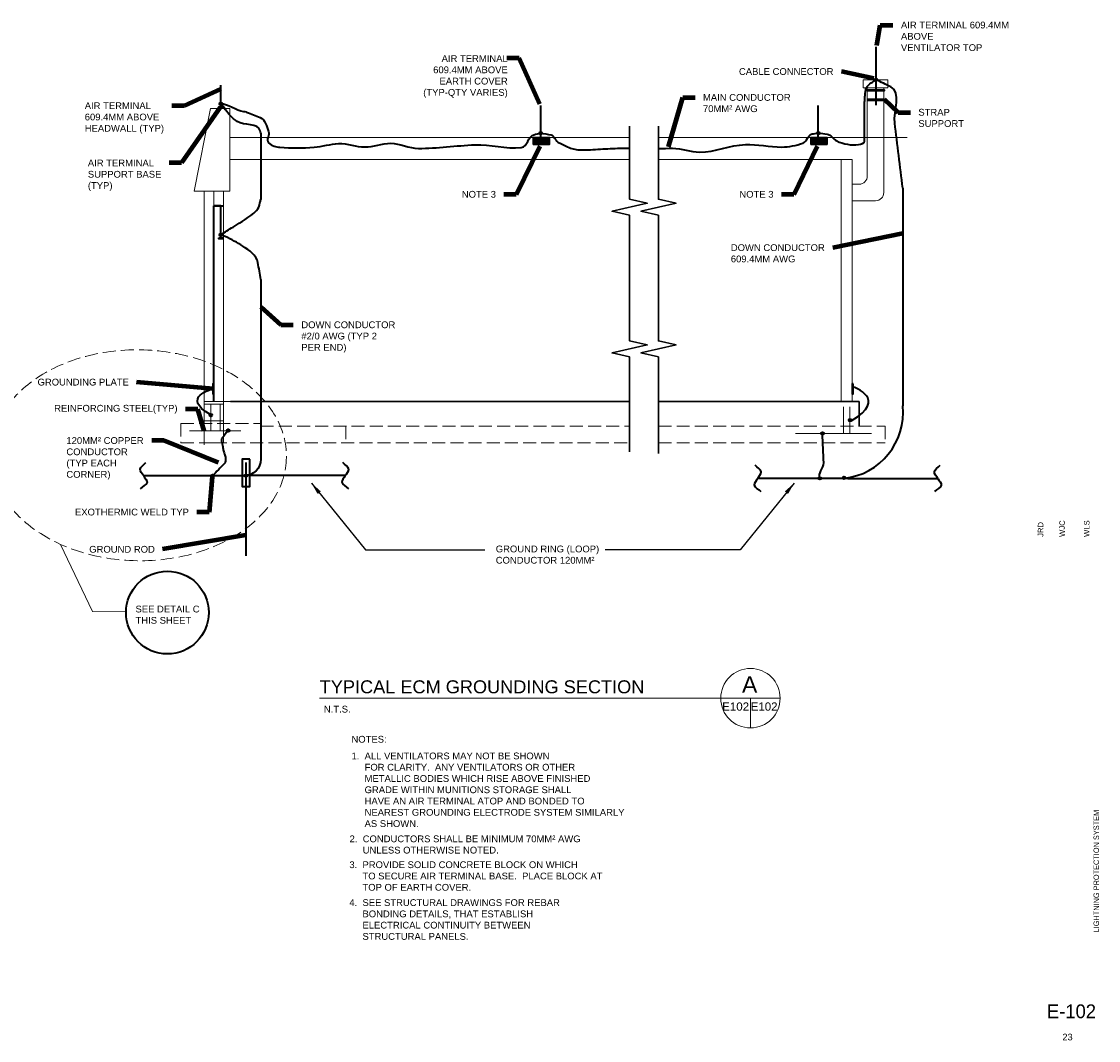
# Model space of a CAD drawing. Header units: inches. Extents: x 3071 to 4270, y -1110 to -364.
# Tile 12 of 12: x 3487 to 4270, y -1110 to -369. Entities that reach past the tile are written whole.
import ezdxf
from ezdxf.enums import TextEntityAlignment as Align

# ---------------------------------------------------------------- set-up
doc = ezdxf.new("R2010")
doc.units = ezdxf.units.IN
doc.header["$LTSCALE"] = 0.4
doc.header["$MEASUREMENT"] = 0
doc.linetypes.add('DGN Style 3', pattern=[33.072203, 23.623002, -9.449201])
for name, color, linetype, lineweight in [('E-ANNO-TEXT', 7, 'Continuous', 0), ('E-DETL-GRPH', 6, 'Continuous', 30), ('E-LTNG-COND', 212, 'Continuous', 40), ('E-LTNG-TERM', 212, 'Continuous', 40), ('G-ANN-TTLB', 7, 'Continuous', 0), ('G-ANNO-DIM', 1, 'Continuous', 0), ('G-ANNO-TTLB', 4, 'Continuous', 40), ('Level 1', 7, 'Continuous', 0), ('Level 23', 7, 'Continuous', 0), ('Level 3', 7, 'Continuous', 0), ('S-FNDN-FTNG', 48, 'Continuous', 13), ('S-FNDN-PEDS', 48, 'Continuous', 30), ('S-WALL-LOAD', 3, 'Continuous', 13), ('Struct Stick Sym', 7, 'Continuous', 0), ('Structural Stiff', 7, 'Continuous', 0)]:
    doc.layers.add(name, color=color, linetype=linetype, lineweight=lineweight)
doc.styles.add("3 4 1'-0", font='arial.ttf', dxfattribs={"height": 2})
doc.styles.add("3 4 1'-0_0", font='arial.ttf')
doc.styles.add("_1 4 1'-0", font='arial.ttf', dxfattribs={"height": 6})
doc.styles.add('Notes', font='arial.ttf', dxfattribs={"height": 0.098425})
doc.styles.add('Style-WORKING', font='WORKING.shx')
doc.styles.add('TITLE 6.35', font='swissk.ttf', dxfattribs={"height": 250})
doc.styles.add('Title Block - General', font='arial.ttf', dxfattribs={"height": 0.12})
doc.styles.add('Title Block - Small', font='arial.ttf', dxfattribs={"height": 0.1})
doc.styles.add('TITLE20', font='simplex.shx', dxfattribs={"height": 5000})
doc.dimstyles.new("1 4 1'-0", dxfattribs={"dimtxt": 6, "dimasz": 9, "dimexe": 3, "dimexo": 3, "dimgap": 3, "dimtad": 1, "dimdec": 0, "dimzin": 11, "dimdsep": 46, "dimlunit": 3, "dimtxsty": "_1 4 1'-0", "dimcen": 0.09, "dimclrd": 256, "dimadec": 4, "dimazin": 3, "dimtfac": 1, "dimtdec": 0, "dimtofl": 0, "dimtmove": 0, "dimatfit": 3, "dimfxl": 1, "dimfrac": 2, "dimtolj": 1, "dimtzin": 11, "dimlwd": -1, "dimarcsym": 0})
doc.dimstyles.new("3 4 1'-0", dxfattribs={"dimtxt": 2, "dimasz": 3, "dimexe": 1, "dimexo": 1, "dimgap": 1, "dimtad": 1, "dimdec": 0, "dimzin": 11, "dimdsep": 46, "dimlunit": 3, "dimtxsty": "3 4 1'-0", "dimcen": 0.09, "dimadec": 4, "dimazin": 3, "dimtfac": 1, "dimtdec": 0, "dimtofl": 0, "dimtmove": 0, "dimatfit": 3, "dimfxl": 1, "dimfrac": 2, "dimtolj": 1, "dimtzin": 11, "dimarcsym": 0})

# ---------------------------------------------------------------- blocks, each defined once
blk = doc.blocks.new('REBAR')
at = {"layer": 'E-LTNG-COND'}
for radius in [0.00598, 0.00498, 0.00415, 0.00346, 0.00288, 0.0024, 0.002, 0.00167]:
    blk.add_circle((0.0013, 0.0016), radius, dxfattribs=at)
blk = doc.blocks.new('FACE_43')
at = {"layer": 'Level 23', "color": 2, "linetype": 'Continuous', "lineweight": 0, "extrusion": (0, -1, 0), "elevation": -318.132, "flags": 128}
blk.add_lwpolyline([(670.053, 176), (670.053, 0), (670.053, -1.5), (682.053, -1.5), (682.053, 176), (670.053, 176)], close=True, dxfattribs=at)
blk = doc.blocks.new('FACE_44')
at = {"layer": 'Structural Stiff', "color": 4, "linetype": 'Continuous', "lineweight": 0}
blk.add_3dface([(628.053, 323.132, 236), (628.053, 337.132, 236), (628.053, 337.132, 176), (628.053, 311.132, 176)], dxfattribs=at)
blk = doc.blocks.new('FACE_45')
at = {"layer": 'Structural Stiff', "color": 4, "linetype": 'Continuous', "lineweight": 0, "extrusion": (3.75753e-18, -0.980581, 0.196116), "elevation": -270.57, "flags": 128}
blk.add_lwpolyline([(628.05, 294.79), (628.05, 233.6), (1036.05, 233.6), (1036.05, 294.79), (628.05, 294.79), (628.05, 294.79)], close=True, dxfattribs=at)
blk = doc.blocks.new('FACE_46')
at = {"layer": 'Structural Stiff', "color": 4, "linetype": 'Continuous', "lineweight": 0, "extrusion": (0, 0, -1), "elevation": -176, "flags": 128}
blk.add_lwpolyline([(-628.053, 311.132), (-628.053, 337.132), (-1036.053, 337.132), (-1036.053, 311.132), (-628.053, 311.132), (-628.053, 311.132)], close=True, dxfattribs=at)
blk = doc.blocks.new('FACE_47')
at = {"layer": 'Structural Stiff', "color": 4, "linetype": 'Continuous', "lineweight": 0}
blk.add_3dface([(1036.053, 323.132, 236), (1036.053, 311.132, 176), (1036.053, 337.132, 176), (1036.053, 337.132, 236)], dxfattribs=at)
blk = doc.blocks.new('FACE_48')
at = {"layer": 'Struct Stick Sym', "color": 4, "linetype": 'Continuous', "lineweight": 0}
blk.add_3dface([(1447.053, 318.132, 28), (1447.053, 318.132, 16), (1447.053, 332.132, 16), (1447.053, 332.132, 28)], dxfattribs=at)
blk = doc.blocks.new('FACE_49')
at = {"layer": 'Level 23', "color": 2, "linetype": 'Continuous', "lineweight": 0}
blk.add_3dface([(1447.053, 318.132), (982.053, 318.132), (982.053, 332.132), (1447.053, 332.132)], dxfattribs=at)
blk = doc.blocks.new('FACE_50')
at = {"layer": 'Level 23', "color": 2, "linetype": 'Continuous', "lineweight": 0}
blk.add_3dface([(1447.053, 318.132, 16), (1447.053, 318.132), (1447.053, 332.132), (1447.053, 332.132, 16)], dxfattribs=at)

msp = doc.modelspace()

# ---------------------------------------------------------------- hatches: boundary and pattern name
at = {"layer": 'E-LTNG-COND'}
h = msp.add_hatch(dxfattribs=at)
h.set_pattern_fill('HATCH', color=256, style=0, pattern_type=2)
h.set_pattern_definition([(45, (3861.9738, -458.9424), (-0.70711, 0.70711), [])])
h.paths.add_polyline_path([(3859.12, -453.75), (3870.95, -453.75), (3870.95, -458.84), (3859.12, -458.84)])
h = msp.add_hatch(dxfattribs=at)
h.set_pattern_fill('HATCH', color=256, style=0, pattern_type=2)
h.set_pattern_definition([(45, (4063.8802, -458.9424), (-0.70711, 0.70711), [])])
h.paths.add_polyline_path([(4061.03, -453.75), (4072.86, -453.75), (4072.86, -458.84), (4061.03, -458.84)])

# ---------------------------------------------------------------- linework, layer by layer
at = {"color": 7, "linetype": 'Continuous', "lineweight": 0}
msp.add_line((3626.83, -675.75, -430.52), (3626.83, -675.75, 848.68), dxfattribs=at)
at = {"layer": 'E-ANNO-TEXT', "color": 1}
msp.add_line((4117.11, -414.37, -0.26), (4117.11, -411.76, -0.26), dxfattribs=at)
at = {"layer": 'E-ANNO-TEXT', "lineweight": 13}
for p, q in [((4038.7, -861.56, -0.33), (3703.63, -861.56, -0.33)), ((4017.09, -883.18, -0.33), (4017.09, -861.56, -0.33))]:
    msp.add_line(p, q, dxfattribs=at)
msp.add_arc((4017.09, -861.56, -0.33), 21.61, 0, 359.99999, dxfattribs=at)
at = {"layer": 'E-DETL-GRPH', "elevation": -0.26, "flags": 128}
for points in [[(3929.23, -531.91), (3929.23, -577.21), (3929.23, -510.29), (3916.43, -507.38), (3942.02, -501.57), (3929.23, -498.66), (3929.23, -445.52)], [(3950.2, -531.91), (3950.2, -577.21), (3950.2, -510.29), (3937.4, -507.38), (3963, -501.57), (3950.2, -498.66), (3950.2, -445.52)], [(3929.23, -682.45), (3929.23, -633.42), (3929.23, -613.32), (3916.43, -610.41), (3942.02, -604.59), (3929.23, -601.68), (3929.23, -531.91)], [(3950.2, -683.52), (3950.2, -633.42), (3950.2, -613.32), (3937.4, -610.41), (3963, -604.59), (3950.2, -601.68), (3950.2, -531.91)]]:
    msp.add_lwpolyline(points, dxfattribs=at)
at = {"layer": 'E-LTNG-COND'}
for p, q in [((3660.96, -450.7, -0.26), (3660.96, -498.94, -0.26)), ((4127.82, -490.57, -0.26), (4127.82, -648.87, -0.26)), ((3660.96, -557.09, -0.26), (3660.96, -687.7, -0.26)), ((3650.15, -690.03, -0.26), (3650.15, -758.12, -0.26)), ((3575.61, -699.7, -0.26), (3648.96, -699.7, -0.26)), ((3722.41, -699.7, -0.26), (3649.05, -699.7, -0.26)), ((4087.88, -701.66, -0.26), (4022.4, -701.66, -0.26)), ((4087.88, -701.66, -0.26), (4153.36, -701.66, -0.26))]:
    msp.add_line(p, q, dxfattribs=at)
at = {"layer": 'E-LTNG-COND', "linetype": 'Continuous', "lineweight": 40}
msp.add_line((3631.83, -503.39, -0.26), (3626.83, -503.39, -0.26), dxfattribs=at)
at = {"layer": 'E-LTNG-COND', "linetype": 'Continuous', "lineweight": 0}
for p, q in [((3515.33, -749.65, -0.26), (3538.59, -798.57, -0.26)), ((3538.59, -798.57, -0.26), (3562.9, -798.72, -0.26))]:
    msp.add_line(p, q, dxfattribs=at)
at = {"layer": 'E-LTNG-COND', "linetype": 'Continuous', "lineweight": 40, "extrusion": (-0.006634, 0, 0.999978)}
msp.add_circle((3592.9, -799.26, -23.9), 30.08, dxfattribs=at)
at = {"layer": 'E-LTNG-COND', "extrusion": (0.005132, 0.004483, 0.999977)}
msp.add_arc((4080, -653.97, 18.01), 48.03, 275.99134, 5.99134, dxfattribs=at)
at = {"layer": 'E-LTNG-COND', "extrusion": (0, 0, -1)}
msp.add_arc((-3648.96, -687.7, 0.26), 12, 180, 270, dxfattribs=at)
at = {"layer": 'E-LTNG-COND', "linetype": 'DGN Style 3', "lineweight": 0}
msp.add_ellipse((3572.03, -684.87, -0.26), major_axis=(107.53, -1.52), ratio=0.713203, dxfattribs=at)
at = {"layer": 'E-LTNG-COND'}
for points, knots in [([(4066.42, -450.56, -0.26), (4068.58, -450.79, -0.26), (4070.75, -451.03, -0.26), (4072.91, -451.26, -0.26), (4075.74, -451.57, -0.26), (4077.21, -455.11, -0.26), (4079.83, -456.27, -0.26), (4084.76, -458.48, -0.26), (4090.54, -459.67, -0.26), (4095.74, -458.96, -0.26), (4097.38, -458.73, -0.26), (4100.15, -458.14, -0.26), (4100.15, -456.45, -0.26), (4100.15, -453.41, -0.26), (4100.15, -450.37, -0.26), (4100.15, -447.33, -0.26), (4100.15, -441.31, -0.26), (4100.15, -435.29, -0.26), (4100.15, -429.28, -0.26), (4100.15, -425.89, -0.26), (4100.55, -422.53, -0.26), (4100.92, -419.15, -0.26), (4100.97, -418.67, -0.26), (4101.08, -418.2, -0.26), (4101.34, -417.76, -0.26), (4102.24, -416.2, -0.26), (4103.46, -415.01, -0.26), (4104.89, -414.08, -0.26), (4106.08, -413.3, -0.26), (4107.26, -412.53, -0.26), (4108.45, -411.76, -0.26)], [0, 0, 0, 0, 0.077385, 0.077385, 0.077385, 0.17851, 0.17851, 0.17851, 0.369664, 0.369664, 0.369664, 0.42974, 0.42974, 0.42974, 0.537805, 0.537805, 0.537805, 0.751596, 0.751596, 0.751596, 0.871835, 0.871835, 0.871835, 0.889104, 0.889104, 0.889104, 0.949661, 0.949661, 0.949661, 1, 1, 1, 1]), ([(4127.82, -490.57, -0.26), (4125.91, -474.79, -0.26), (4124, -459.02, -0.26), (4122.09, -443.25, -0.26), (4121.04, -434.5, -0.26), (4127.19, -420.81, -0.26), (4119.26, -416.98, -0.26), (4115.66, -415.24, -0.26), (4112.05, -413.5, -0.26), (4108.45, -411.76, -0.26)], [0, 0, 0, 0, 0.553667, 0.553667, 0.553667, 0.86053, 0.86053, 0.86053, 1, 1, 1, 1]), ([(3660.96, -450.7, -0.26), (3660.82, -450.09, -0.26), (3660.67, -449.47, -0.26), (3660.53, -448.86, -0.26), (3659.14, -442.99, -0.26), (3648.62, -445.51, -0.26), (3643.76, -442.03, -0.26), (3642.04, -440.8, -0.26), (3640.25, -439.4, -0.26), (3638.78, -438.01, -0.26), (3636.23, -435.6, -0.26), (3634.3, -431.4, -0.26), (3631.83, -429.34, -0.26)], [0, 0, 0, 0, 0.050424, 0.050424, 0.050424, 0.533263, 0.533263, 0.533263, 0.703853, 0.703853, 0.703853, 1, 1, 1, 1]), ([(3650.64, -435.4, -0.26), (3649.99, -435.15, -0.26), (3649.25, -435.24, -0.26), (3648.58, -435.12, -0.26), (3642.85, -434.1, -0.26), (3637.3, -429.66, -0.26), (3631.83, -429.34, -0.26)], [0, 0, 0, 0, 0.104618, 0.104618, 0.104618, 1, 1, 1, 1]), ([(3650.64, -435.4, -0.26), (3653.92, -436.69, -0.26), (3657.21, -437.98, -0.26), (3660.5, -439.28, -0.26), (3664.15, -440.71, -0.26), (3665.23, -445.71, -0.26), (3666.65, -449.3, -0.26), (3667.67, -451.85, -0.26), (3664.37, -455.37, -0.26), (3666.65, -457.65, -0.26), (3669.08, -460.06, -0.26), (3671.95, -460.67, -0.26), (3674.9, -460.88, -0.26), (3683.16, -461.46, -0.26), (3691.54, -461.59, -0.26), (3699.72, -460.88, -0.26), (3705.67, -460.37, -0.26), (3711.6, -458.47, -0.26), (3717.56, -458.17, -0.26), (3723.92, -457.84, -0.26), (3730.29, -460.65, -0.26), (3736.65, -460.67, -0.26), (3742.88, -460.69, -0.26), (3749.1, -457.78, -0.26), (3755.32, -457.96, -0.26), (3762.11, -458.15, -0.26), (3768.72, -461.69, -0.26), (3775.56, -461.72, -0.26), (3789.25, -461.77, -0.26), (3802.96, -459.57, -0.26), (3816.66, -459.11, -0.26), (3827.92, -458.73, -0.26), (3839.18, -462.23, -0.26), (3850.44, -461.12, -0.26), (3854.8, -460.68, -0.26), (3855.39, -452.78, -0.26), (3859.64, -451.75, -0.26), (3861.27, -451.35, -0.26), (3862.9, -450.96, -0.26), (3864.53, -450.56, -0.26)], [0, 0, 0, 0, 0.045238, 0.045238, 0.045238, 0.09542, 0.09542, 0.09542, 0.131053, 0.131053, 0.131053, 0.168837, 0.168837, 0.168837, 0.274794, 0.274794, 0.274794, 0.351798, 0.351798, 0.351798, 0.433967, 0.433967, 0.433967, 0.514495, 0.514495, 0.514495, 0.602339, 0.602339, 0.602339, 0.778099, 0.778099, 0.778099, 0.922486, 0.922486, 0.922486, 0.978536, 0.978536, 0.978536, 1, 1, 1, 1]), ([(3864.53, -450.56, -0.26), (3867.03, -451, -0.26), (3869.53, -451.44, -0.26), (3872.03, -451.88, -0.26), (3872.58, -451.98, -0.26), (3873.13, -452.27, -0.26), (3873.52, -452.71, -0.26), (3873.94, -453.18, -0.26), (3874.28, -453.68, -0.26), (3874.63, -454.19, -0.26), (3875.01, -454.73, -0.26), (3875.32, -455.29, -0.26), (3875.71, -455.82, -0.26), (3876.09, -456.32, -0.26), (3876.55, -456.77, -0.26), (3877.09, -457.07, -0.26), (3877.75, -457.44, -0.26), (3878.41, -457.79, -0.26), (3879.08, -458.14, -0.26), (3879.74, -458.49, -0.26), (3880.41, -458.84, -0.26), (3881.08, -459.18, -0.26), (3882.4, -459.86, -0.26), (3883.76, -460.46, -0.26), (3885.14, -461.04, -0.26), (3886.49, -461.62, -0.26), (3887.87, -462.05, -0.26), (3889.31, -462.37, -0.26), (3890.73, -462.68, -0.26), (3892.17, -462.87, -0.26), (3893.61, -462.86, -0.26), (3895.99, -462.83, -0.26), (3898.39, -462.78, -0.26), (3900.77, -462.65, -0.26), (3903.16, -462.51, -0.26), (3905.55, -462.37, -0.26), (3907.94, -462.23, -0.26), (3910.33, -462.09, -0.26), (3912.72, -461.95, -0.26), (3915.11, -461.82, -0.26), (3917.49, -461.68, -0.26), (3919.89, -461.62, -0.26), (3922.28, -461.6, -0.26), (3924.59, -461.59, -0.26), (3926.91, -461.59, -0.26), (3929.23, -461.58, -0.26)], [0, 0, 0, 0, 0.111459, 0.111459, 0.111459, 0.136352, 0.136352, 0.136352, 0.163588, 0.163588, 0.163588, 0.192217, 0.192217, 0.192217, 0.219452, 0.219452, 0.219452, 0.252429, 0.252429, 0.252429, 0.285449, 0.285449, 0.285449, 0.350881, 0.350881, 0.350881, 0.414879, 0.414879, 0.414879, 0.47817, 0.47817, 0.47817, 0.583107, 0.583107, 0.583107, 0.688177, 0.688177, 0.688177, 0.793276, 0.793276, 0.793276, 0.898303, 0.898303, 0.898303, 1, 1, 1, 1]), ([(3950.2, -461.71, -0.26), (3953.62, -461.72, -0.26), (3957.04, -461.6, -0.26), (3960.45, -461.58, -0.26), (3967.09, -461.55, -0.26), (3973.61, -464.22, -0.26), (3980.17, -464.36, -0.26), (3991.27, -464.58, -0.26), (4002.29, -459.28, -0.26), (4013.39, -458.88, -0.26), (4022.14, -458.56, -0.26), (4031.05, -460.76, -0.26), (4039.87, -460.7, -0.26), (4045.1, -460.67, -0.26), (4050.26, -459.65, -0.26), (4055.36, -457.86, -0.26), (4058.39, -456.79, -0.26), (4058.82, -451.58, -0.26), (4061.91, -451.16, -0.26), (4063.41, -450.96, -0.26), (4064.92, -450.76, -0.26), (4066.42, -450.56, -0.26)], [0, 0, 0, 0, 0.085419, 0.085419, 0.085419, 0.251288, 0.251288, 0.251288, 0.531825, 0.531825, 0.531825, 0.752875, 0.752875, 0.752875, 0.884089, 0.884089, 0.884089, 0.962156, 0.962156, 0.962156, 1, 1, 1, 1]), ([(3631.83, -524.51, -0.26), (3634.8, -522.63, -0.26), (3637.76, -520.75, -0.26), (3640.73, -518.87, -0.26), (3646.58, -515.16, -0.26), (3652.51, -511.91, -0.26), (3657.77, -506.96, -0.26), (3659.32, -505.51, -0.26), (3659.73, -503.35, -0.26), (3660.28, -501.39, -0.26), (3660.51, -500.57, -0.26), (3660.74, -499.76, -0.26), (3660.96, -498.94, -0.26)], [0, 0, 0, 0, 0.263467, 0.263467, 0.263467, 0.783625, 0.783625, 0.783625, 0.936515, 0.936515, 0.936515, 1, 1, 1, 1]), ([(3660.96, -557.09, -0.26), (3660.26, -552.98, -0.26), (3659.56, -548.86, -0.26), (3658.85, -544.74, -0.26), (3657.95, -539.44, -0.26), (3652.52, -535.84, -0.26), (3647.88, -532.88, -0.26), (3643.7, -530.21, -0.26), (3639.57, -527.75, -0.26), (3635.09, -525.88, -0.26), (3634, -525.42, -0.26), (3632.92, -524.97, -0.26), (3631.83, -524.51, -0.26)], [0, 0, 0, 0, 0.267693, 0.267693, 0.267693, 0.612957, 0.612957, 0.612957, 0.924598, 0.924598, 0.924598, 1, 1, 1, 1]), ([(3637.15, -667, -0.04), (3635.72, -668.74, 0.04), (3634.29, -670.49, 0.15), (3632.86, -672.24, 0.19), (3632.77, -672.35, 0.2), (3632.69, -672.47, 0.19), (3632.61, -672.59, 0.19), (3632.54, -672.71, 0.19), (3632.49, -672.83, 0.19), (3632.44, -672.97, 0.19), (3632.35, -673.23, 0.19), (3632.28, -673.51, 0.19), (3632.28, -673.78, 0.19), (3632.27, -674.37, 0.19), (3632.33, -674.98, 0.19), (3632.48, -675.57, 0.19), (3632.64, -676.2, 0.19), (3632.83, -676.83, 0.19), (3632.99, -677.46, 0.19), (3633.07, -677.77, 0.19), (3633.15, -678.08, 0.19), (3633.22, -678.39, 0.19), (3633.26, -678.55, 0.19), (3633.29, -678.7, 0.19), (3633.31, -678.85, 0.19), (3633.32, -679, 0.19), (3633.34, -679.15, 0.19), (3633.36, -679.3, 0.19), (3633.37, -679.42, 0.19), (3633.38, -679.54, 0.19), (3633.39, -679.67, 0.19), (3633.41, -679.79, 0.19), (3633.43, -679.92, 0.19), (3633.45, -680.04, 0.19), (3633.49, -680.3, 0.19), (3633.54, -680.55, 0.19), (3633.6, -680.81, 0.2), (3633.72, -681.34, 0.2), (3633.87, -681.86, 0.2), (3634.02, -682.38, 0.2), (3634.31, -683.45, 0.21), (3634.67, -684.49, 0.22), (3634.97, -685.56, 0.22), (3635.25, -686.53, 0.23), (3635.37, -687.55, 0.23), (3635.36, -688.54, 0.22), (3635.36, -688.98, 0.22), (3635.26, -689.42, 0.22), (3635.08, -689.86, 0.21), (3634.99, -690.07, 0.21), (3634.89, -690.27, 0.21), (3634.77, -690.45, 0.2), (3634.7, -690.55, 0.2), (3634.64, -690.65, 0.2), (3634.56, -690.74, 0.2), (3634.49, -690.83, 0.2), (3634.41, -690.92, 0.2), (3634.32, -691.01, 0.19), (3632.92, -692.46, 0.15), (3631.51, -693.9, 0.08), (3630.11, -695.35, -0.01), (3628.7, -696.8, -0.09), (3627.3, -698.25, -0.18), (3625.89, -699.7, -0.26)], [0, 0, 0, 0, 0.176415, 0.176415, 0.176415, 0.187588, 0.187588, 0.187588, 0.198362, 0.198362, 0.198362, 0.219885, 0.219885, 0.219885, 0.266773, 0.266773, 0.266773, 0.317771, 0.317771, 0.317771, 0.342851, 0.342851, 0.342851, 0.354945, 0.354945, 0.354945, 0.366656, 0.366656, 0.366656, 0.37631, 0.37631, 0.37631, 0.386165, 0.386165, 0.386165, 0.406443, 0.406443, 0.406443, 0.448814, 0.448814, 0.448814, 0.535318, 0.535318, 0.535318, 0.613475, 0.613475, 0.613475, 0.648528, 0.648528, 0.648528, 0.666074, 0.666074, 0.666074, 0.675124, 0.675124, 0.675124, 0.684481, 0.684481, 0.684481, 0.842213, 0.842213, 0.842213, 1, 1, 1, 1]), ([(4067.74, -701.66, -0.26), (4065.7, -698.11, -0.26), (4070.59, -694.25, -0.28), (4070.42, -690.39, -0.26), (4070.1, -683.24, -0.23), (4069.78, -676.1, -0.11), (4069.46, -668.95, -0.04)], [0, 0, 0, 0, 0.350449, 0.350449, 0.350449, 1, 1, 1, 1]), ([(3575.61, -699.7, -0.26), (3574.78, -698.15, -0.26), (3572.95, -696.5, -0.26), (3573.11, -695.06, -0.26), (3573.31, -693.28, -0.26), (3575.97, -691.77, -0.26), (3577.41, -690.13, -0.26)], [0, 0, 0, 0, 0.446288, 0.446288, 0.446288, 1, 1, 1, 1]), ([(3722.41, -699.7, -0.26), (3723.24, -698.15, -0.26), (3725.07, -696.5, -0.26), (3724.91, -695.06, -0.26), (3724.71, -693.28, -0.26), (3722.04, -691.77, -0.26), (3720.61, -690.13, -0.26)], [0, 0, 0, 0, 0.446288, 0.446288, 0.446288, 1, 1, 1, 1]), ([(4022.4, -701.66, -0.26), (4023.23, -700.11, -0.26), (4025.06, -698.45, -0.26), (4024.9, -697.01, -0.26), (4024.7, -695.23, -0.26), (4022.03, -693.72, -0.26), (4020.6, -692.08, -0.26)], [0, 0, 0, 0, 0.446288, 0.446288, 0.446288, 1, 1, 1, 1]), ([(4153.36, -701.66, -0.26), (4152.52, -700.11, -0.26), (4150.7, -698.45, -0.26), (4150.86, -697.01, -0.26), (4151.06, -695.23, -0.26), (4153.72, -693.72, -0.26), (4155.16, -692.08, -0.26)], [0, 0, 0, 0, 0.446288, 0.446288, 0.446288, 1, 1, 1, 1]), ([(3575.61, -699.7, -0.26), (3576.46, -701.32, -0.26), (3578.4, -703.11, -0.26), (3578.17, -704.54, -0.26), (3577.87, -706.32, -0.26), (3574.88, -707.66, -0.26), (3573.24, -709.22, -0.26)], [0, 0, 0, 0, 0.446153, 0.446153, 0.446153, 1, 1, 1, 1]), ([(3722.41, -699.7, -0.26), (3721.55, -701.32, -0.26), (3719.61, -703.11, -0.26), (3719.85, -704.54, -0.26), (3720.14, -706.32, -0.26), (3723.14, -707.66, -0.26), (3724.78, -709.22, -0.26)], [0, 0, 0, 0, 0.446153, 0.446153, 0.446153, 1, 1, 1, 1]), ([(4022.4, -701.66, -0.26), (4021.54, -703.27, -0.26), (4019.6, -705.06, -0.26), (4019.84, -706.5, -0.26), (4020.13, -708.28, -0.26), (4023.13, -709.62, -0.26), (4024.77, -711.17, -0.26)], [0, 0, 0, 0, 0.446153, 0.446153, 0.446153, 1, 1, 1, 1]), ([(4153.36, -701.66, -0.26), (4154.21, -703.27, -0.26), (4156.15, -705.06, -0.26), (4155.91, -706.5, -0.26), (4155.62, -708.28, -0.26), (4152.63, -709.62, -0.26), (4150.98, -711.17, -0.26)], [0, 0, 0, 0, 0.446153, 0.446153, 0.446153, 1, 1, 1, 1])]:
    msp.add_open_spline(points, degree=3, knots=knots, dxfattribs=at)
at = {"layer": 'E-LTNG-COND', "linetype": 'Continuous'}
msp.add_open_spline([(3624.55, -655.44, -0.04), (3601.78, -642.83, -0.04), (3626.08, -636.46, -54.26), (3626.08, -636.46, -54.26)], degree=3, dxfattribs=at)
at = {"layer": 'E-LTNG-COND', "linetype": 'Continuous', "lineweight": 40}
msp.add_open_spline([(4090.35, -659.76, 0.19), (4117.82, -643.85, 0.19), (4091.86, -635.28, -54.26), (4091.86, -635.28, -54.26)], degree=3, dxfattribs=at)
at = {"layer": 'E-LTNG-COND'}
for points in [[(4102.45, -419.07, -0.26), (4114.45, -419.07, -0.26), (4114.45, -419.94, -0.26), (4102.45, -419.94, -0.26)], [(4102.45, -425.93, -0.26), (4114.45, -425.93, -0.26), (4114.45, -426.8, -0.26), (4102.45, -426.8, -0.26)], [(3652.87, -687.69, -0.33), (3647.43, -687.69, -0.33), (3647.43, -707.68, -0.33), (3652.87, -707.68, -0.33)]]:
    msp.add_3dface(points, dxfattribs=at)
at = {"layer": 'E-LTNG-COND', "lineweight": 30}
for points in [[(3859.12, -453.75, -0.26), (3870.95, -453.75, -0.26), (3870.95, -458.84, -0.26), (3859.12, -458.84, -0.26)], [(4061.03, -453.75, -0.26), (4072.86, -453.75, -0.26), (4072.86, -458.84, -0.26), (4061.03, -458.84, -0.26)]]:
    msp.add_3dface(points, dxfattribs=at)
at = {"layer": 'E-LTNG-COND', "linetype": 'Continuous'}
for points in [[(3626.83, -632.8, -54.26), (3626.08, -632.8, -54.26), (3626.08, -640.12, -54.26), (3626.83, -640.12, -54.26)], [(4091.86, -632.8, -54.26), (4091.11, -632.8, -54.26), (4091.11, -640.12, -54.26), (4091.86, -640.12, -54.26)]]:
    msp.add_3dface(points, dxfattribs=at)
at = {"layer": 'E-LTNG-TERM'}
for p, q in [((4108.45, -430.27, -0.26), (4108.45, -387.75, -0.26)), ((3631.83, -431.46, -0.26), (3631.83, -415.75, -0.26)), ((3864.53, -453.75, -0.26), (3864.53, -430.47, -0.26)), ((4066.43, -453.75, -0.26), (4066.43, -430.47, -0.26)), ((3631.83, -526.66, -0.26), (3631.83, -503.39, -0.26))]:
    msp.add_line(p, q, dxfattribs=at)
at = {"layer": 'E-LTNG-TERM', "elevation": -0.26, "flags": 128}
msp.add_lwpolyline([(3630.33, -432.7), (3630.33, -431.46), (3633.33, -431.46), (3633.33, -432.7)], dxfattribs=at)
at = {"layer": 'E-LTNG-TERM'}
msp.add_3dface([(3630.33, -526.66, -0.26), (3633.33, -526.66, -0.26), (3633.33, -527.39, -0.26), (3630.33, -527.39, -0.26)], dxfattribs=at)
at = {"layer": 'Level 23', "color": 2, "linetype": 'Continuous', "lineweight": 0, "extrusion": (-1, 0, 0), "elevation": -3619.83, "flags": 128}
msp.add_lwpolyline([(675.75, -430.52), (675.75, -366.26), (499.75, -366.26), (499.75, -408.26), (492.64, -408.26)], dxfattribs=at)
at = {"layer": 'Level 23', "color": 2, "linetype": 'Continuous', "lineweight": 0, "extrusion": (0, 1, 0), "elevation": -492.7, "flags": 128}
msp.add_lwpolyline([(-3633.83, -0.26), (-3633.83, -42.26), (-3633.83, -54.26), (-3619.83, -54.26), (-3619.83, -0.26), (-3633.83, -0.26)], dxfattribs=at)
at = {"layer": 'Level 23', "color": 2, "linetype": 'Continuous', "lineweight": 0, "extrusion": (1, 0, 0), "elevation": 3633.83, "flags": 128}
msp.add_lwpolyline([(-647.75, -366.26), (-675.75, -366.26), (-675.75, -430.52)], dxfattribs=at)
at = {"layer": 'Level 23', "color": 2, "linetype": 'Continuous', "lineweight": 0, "extrusion": (0, -1, 0), "elevation": 675.75, "flags": 128}
msp.add_lwpolyline([(3633.83, -430.52), (3633.83, -366.26), (3619.83, -366.26), (3619.83, -430.52)], dxfattribs=at)
at = {"layer": 'S-FNDN-FTNG', "linetype": 'DGN Style 3'}
for p, q in [((3602.83, -661.76, -0.26), (3602.83, -675.76, -0.26)), ((3602.83, -661.76, -0.26), (3660.83, -661.76, -0.26)), ((3660.83, -663.76, -0.26), (3929.23, -663.76, -0.26)), ((3722.83, -663.76, -0.26), (3722.83, -675.76, -0.26)), ((3950.2, -663.76, -0.26), (4115.11, -663.76, -0.26)), ((4115.11, -663.76, -0.26), (4115.11, -675.76, -0.26)), ((3602.83, -675.76, -0.26), (3626.83, -675.76, -0.26)), ((3626.83, -675.76, -0.26), (3929.23, -675.76, -0.26)), ((3950.2, -675.76, -0.26), (4115.11, -675.76, -0.26))]:
    msp.add_line(p, q, dxfattribs=at)
at = {"layer": 'S-FNDN-FTNG'}
msp.add_line((3660.83, -661.76, -0.26), (3660.83, -675.76, -0.26), dxfattribs=at)
at = {"layer": 'S-FNDN-PEDS'}
for p, q in [((3638.83, -645.76, -0.26), (3929.23, -645.76, -0.26)), ((3950.2, -645.76, -0.26), (4096.11, -645.76, -0.26)), ((4096.11, -645.76, -0.26), (4096.11, -663.76, -0.26))]:
    msp.add_line(p, q, dxfattribs=at)
at = {"layer": 'S-WALL-LOAD', "color": 1}
msp.add_line((4112.11, -411.76, -0.26), (4117.11, -411.76, -0.26), dxfattribs=at)
at = {"layer": 'S-WALL-LOAD'}
for p, q in [((4102.11, -417.76, -0.26), (4102.11, -481.76, -0.26)), ((4114.11, -417.76, -0.26), (4114.11, -493.76, -0.26)), ((3638.83, -453.75, -0.26), (3929.23, -453.75, -0.26)), ((3950.2, -453.75, -0.26), (4131.11, -453.75, -0.26)), ((3881.83, -469.75, -0.26), (3929.23, -469.75, -0.26)), ((4083.11, -469.76, -0.26), (4083.11, -645.76, -0.26)), ((4096.11, -487.76, -0.26), (4091.11, -487.76, -0.26)), ((4108.11, -499.76, -0.26), (4091.11, -499.76, -0.26)), ((3624.55, -667, -0.04), (3624.55, -647.75, -0.04)), ((3631.47, -667, -0.04), (3631.47, -647.75, -0.04)), ((4084.88, -668.95, -0.04), (4084.88, -649.71, -0.04)), ((4089.49, -668.95, -0.04), (4089.49, -649.71, -0.04)), ((3609.06, -667, -0.04), (3646.35, -667, -0.04)), ((4049.91, -668.95, -0.04), (4105.18, -668.95, -0.04))]:
    msp.add_line(p, q, dxfattribs=at)
at = {"layer": 'S-WALL-LOAD', "elevation": -0.26, "flags": 128}
for points in [[(3638.83, -469.76), (3929.23, -469.76)], [(3950.2, -469.76), (4091.11, -469.76), (4091.11, -645.76)]]:
    msp.add_lwpolyline(points, dxfattribs=at)
at = {"layer": 'S-WALL-LOAD', "extrusion": (0, 0, -1)}
for centre in [(-4096.11, -481.76, 0.26), (-4108.11, -493.76, 0.26)]:
    msp.add_arc(centre, 6, 180, 270, dxfattribs=at)
at = {"layer": 'S-WALL-LOAD'}
msp.add_3dface([(4117.11, -411.76, -0.26), (4099.11, -411.76, -0.26), (4099.11, -417.76, -0.26), (4117.11, -417.76, -0.26)], dxfattribs=at)
at = {"layer": 'Structural Stiff', "linetype": 'Continuous', "lineweight": 13}
for p, q in [((3626.83, -503.39, 410.74), (3626.83, -492.7, 410.74)), ((3633.83, -647.75, 410.74), (3633.83, -492.7, 410.74)), ((3638.83, -645.76, -0.26), (3619.83, -645.76, -0.26))]:
    msp.add_line(p, q, dxfattribs=at)
at = {"layer": 'Structural Stiff', "linetype": 'Continuous', "lineweight": 40}
for p, q in [((3626.83, -645.76, 410.74), (3626.83, -503.39, 410.74)), ((3626.83, -503.39, 48.69), (3633.83, -503.39, 97.64))]:
    msp.add_line(p, q, dxfattribs=at)

# ---------------------------------------------------------------- block references
at = {"layer": 'E-LTNG-COND', "xscale": 160, "yscale": 160, "zscale": 16, "rotation": 90}
for p in [(4108.71, -411.95, 0.19), (3632.1, -429.51, -0.26), (3864.77, -450.76, -0.26), (4066.68, -450.76, -0.26), (3632.1, -524.72, -0.26), (3624.82, -655.82, 0.19), (4089.76, -659.53, 0.19), (3637.43, -667.16, 0.19), (4069.74, -669.17, -0.04), (3626.15, -699.91, -0.26), (3650.37, -699.91, 0.19), (4067.83, -701.86, 0.19), (4085.36, -701.53, 0.19)]:
    msp.add_blockref('REBAR', p, dxfattribs=at)
at = {"layer": 'Level 23', "color": 2, "linetype": 'Continuous', "lineweight": 0, "extrusion": (0, 1, 0), "rotation": 90}
for name in ['FACE_50', 'FACE_43', 'FACE_49']:
    msp.add_blockref(name, (-3301.7, -1036.32, -675.75), dxfattribs=at)
at = {"layer": 'Struct Stick Sym', "color": 4, "linetype": 'Continuous', "lineweight": 0, "extrusion": (0, 1, 0), "rotation": 90}
msp.add_blockref('FACE_48', (-3301.7, -1036.32, -675.75), dxfattribs=at)
at = {"layer": 'Structural Stiff', "color": 4, "linetype": 'Continuous', "lineweight": 0, "extrusion": (0, 1, 0), "rotation": 90}
for name in ['FACE_44', 'FACE_47', 'FACE_46', 'FACE_45']:
    msp.add_blockref(name, (-3301.29, -1036.32, -668.7), dxfattribs=at)

# ---------------------------------------------------------------- texts
at = {"layer": 'E-ANNO-TEXT', "char_height": 4.9212, "style": 'Notes'}
for s, insert, attachment_point in [('AIR TERMINAL\\P609.4MM ABOVE\\PEARTH COVER\\P(TYP-QTY VARIES)', (3840.57, -393.9, -0.26), 3), ('CABLE CONNECTOR', (4077.49, -405.83, -0.26), 6), ('MAIN CONDUCTOR\\P70MM² AWG', (3982.55, -422.17, -0.26), 1), ('DOWN CONDUCTOR\\P609.4MM AWG', (4002.82, -531.41, -0.26), 1), ('DOWN CONDUCTOR\\P#2/0 AWG (TYP 2\\PPER END)', (3690.42, -587.52, -0.26), 1), ('EXOTHERMIC WELD TYP', (3608.65, -726.21, -0.26), 6)]:
    msp.add_mtext(s, dxfattribs=dict(at, insert=insert, attachment_point=attachment_point))
at = {"layer": 'E-ANNO-TEXT', "color": 7, "style": 'Notes'}
for s, insert, char_height, attachment_point in [('AIR TERMINAL\\P609.4MM ABOVE \\PHEADWALL (TYP)', (3532.88, -428.22, -0.26), 4.9212, 1), ('STRAP \\PSUPPORT', (4139.2, -432.94, -0.26), 4.921, 1), ('AIR TERMINAL \\PSUPPORT BASE\\P(TYP)', (3535.14, -469.84, -0.46), 4.9212, 1), ('NOTE 3', (3831.97, -495.11, -0.26), 4.921, 6), ('NOTE 3', (4033.88, -495.11, -0.26), 4.921, 6), ('REINFORCING STEEL(TYP)', (3600.38, -651.42, -0.26), 4.9212, 6), ('120MM² COPPER\\PCONDUCTOR\\P(TYP EACH \\PCORNER)', (3519.52, -671.69, -0.26), 4.9212, 1)]:
    msp.add_mtext(s, dxfattribs=dict(at, insert=insert, char_height=char_height, attachment_point=attachment_point))
at = {"layer": 'E-ANNO-TEXT', "color": 7, "linetype": 'Continuous', "lineweight": 13, "line_spacing_factor": 0.72}
for s, insert, char_height, attachment_point, style in [('\\fArial|b0|i0|c00|p39;A', (4016.52, -851.58, -0.33), 12, 5, 'TITLE20'), ('\\fArial|b0|i0|c00|p39;TYPICAL ECM GROUNDING SECTION', (3703.79, -848.54, -0.33), 9.4488, 1, 'TITLE 6.35'), ('\\fArial|b0|i0|c00|p39;E102', (4006.32, -870.7, -0.33), 6, 8, 'TITLE20'), ('\\fArial|b0|i0|c00|p39;E102', (4027.03, -870.7, -0.33), 6, 8, 'TITLE20')]:
    msp.add_mtext(s, dxfattribs=dict(at, insert=insert, char_height=char_height, attachment_point=attachment_point, style=style))
at = {"layer": 'E-ANNO-TEXT', "color": 7, "linetype": 'Continuous', "lineweight": 13, "insert": (3706.81, -867.04, -0.33), "char_height": 4.921, "width": 23.2547, "attachment_point": 1, "style": 'Notes'}
msp.add_mtext('N.T.S.', dxfattribs=at)
at = {"layer": 'E-DETL-GRPH', "color": 7, "lineweight": 0, "insert": (3831.84, -750.54, -0.26), "char_height": 4.9212, "attachment_point": 1, "style": 'Notes'}
msp.add_mtext('GROUND RING (LOOP) \\PCONDUCTOR 120MM²', dxfattribs=at)
at = {"layer": 'E-LTNG-COND', "color": 7, "insert": (4126.57, -369.53, -0.26), "char_height": 4.9212, "width": 84.1936, "attachment_point": 1, "style": 'Notes'}
msp.add_mtext('AIR TERMINAL 609.4MM ABOVE \\PVENTILATOR TOP', dxfattribs=at)
at = {"layer": 'E-LTNG-COND', "linetype": 'Continuous', "lineweight": 0, "insert": (3569.81, -794.25, -0.06), "char_height": 4.9212, "attachment_point": 1, "style": 'Notes'}
msp.add_mtext('SEE DETAIL C\\PTHIS SHEET', dxfattribs=at)
at = {"layer": 'G-ANN-TTLB', "color": 7, "linetype": 'Continuous', "lineweight": 40, "insert": (4268.68, -987.31, 0.11), "char_height": 3.9997, "attachment_point": 5, "rotation": 90, "line_spacing_factor": 0.900025, "style": 'Style-WORKING'}
msp.add_mtext('LIGHTNING PROTECTION SYSTEM ', dxfattribs=at)
at = {"layer": 'G-ANNO-DIM', "linetype": 'Continuous', "insert": (3565, -631.71, -54.26), "char_height": 4.9212, "attachment_point": 6, "style": 'Notes'}
msp.add_mtext('GROUNDING PLATE', dxfattribs=at)
at = {"layer": 'G-ANNO-DIM', "insert": (3583.87, -753.27, -0.26), "char_height": 4.921, "attachment_point": 6, "style": 'Notes'}
msp.add_mtext('GROUND ROD', dxfattribs=at)
at = {"layer": 'G-ANNO-TTLB', "color": 2, "linetype": 'Continuous', "lineweight": 13, "style": 'Title Block - Small'}
for s, p in [('JRD', (4226.13, -744.26, 2.48)), ('WJC', (4241.81, -744.26, 2.48)), ('WLS', (4259.69, -744.26, 2.48))]:
    msp.add_text(s, height=4, rotation=90, dxfattribs=at).set_placement(p, align=Align.TOP_LEFT)
at = {"layer": 'G-ANNO-TTLB', "color": 3, "linetype": 'Continuous', "lineweight": 30, "style": 'Title Block - General'}
msp.add_text('23', height=4.8, dxfattribs=at).set_placement((4244, -1105.57, 2.48), align=Align.TOP_LEFT)
at = {"layer": 'Level 1', "color": 7, "linetype": 'Continuous', "lineweight": 13, "width": 250.7809, "attachment_point": 1, "style": 'Notes'}
for s, insert, char_height in [('NOTES:  ', (3726.88, -888.94, 2.22), 4.921), ('1.  ALL VENTILATORS MAY NOT BE SHOWN         \\P     FOR CLARITY.  ANY VENTILATORS OR OTHER \\P     METALLIC BODIES WHICH RISE ABOVE FINISHED \\P     GRADE WITHIN MUNITIONS STORAGE SHALL \\P     HAVE AN AIR TERMINAL ATOP AND BONDED TO \\P     NEAREST GROUNDING ELECTRODE SYSTEM SIMILARLY \\P     AS SHOWN.', (3726.88, -901.07, 2.22), 4.9212), ('2.  CONDUCTORS SHALL BE MINIMUM 70MM² AWG \\P     UNLESS OTHERWISE NOTED.', (3725.51, -961.37, 2.22), 4.9212), ('3.  PROVIDE SOLID CONCRETE BLOCK ON WHICH \\P     TO SECURE AIR TERMINAL BASE.  PLACE BLOCK AT\\P     TOP OF EARTH COVER.', (3725.34, -980.19, 2.22), 4.9212), ('4.  SEE STRUCTURAL DRAWINGS FOR REBAR\\P     BONDING DETAILS, THAT ESTABLISH \\P     ELECTRICAL CONTINUITY BETWEEN \\P     STRUCTURAL PANELS. ', (3725.34, -1007.73, 2.22), 4.9212)]:
    msp.add_mtext(s, dxfattribs=dict(at, insert=insert, char_height=char_height))
at = {"layer": 'Level 3', "color": 7, "linetype": 'Continuous', "lineweight": 100, "style": 'Style-WORKING'}
msp.add_text('E-102', height=10, dxfattribs=at).set_placement((4250.6, -1089.25, 0.11), align=Align.MIDDLE_CENTER)

# ---------------------------------------------------------------- leaders
at = {"layer": 'E-ANNO-TEXT', "annotation_type": 0, "has_hookline": 1}
for points, hookline_direction, text_width in [([(4109.1, -386.91, -0.26), (4111.57, -372.04, -0.26), (4120.57, -372.04, -0.26)], 0, 78.18), ([(4106.86, -410.85, -0.26), (4083.4, -405.83, -0.26)], 1, 68.33), ([(3957.59, -460.53, -0.26), (3967.88, -424.72, -0.26), (3976.88, -424.72, -0.26)], 0, 63.18), ([(4114.45, -425.93, -0.26), (4124.51, -435.48, -0.26), (4133.51, -435.48, -0.26)], 0, 32.79), ([(4127.82, -523.56, -0.26), (4077.1, -533.96, -0.26)], 1, 67.74), ([(3660.96, -576.9, -0.26), (3675.49, -590.06, -0.26), (3684.49, -590.06, -0.26)], 0, 67.74), ([(3619.77, -667, -0.26), (3615.13, -651.42, -0.26), (3606.13, -651.42, -0.26)], 1, 88.98), ([(3625.46, -700.56, -0.26), (3623.35, -726.21, -0.26), (3614.35, -726.21, -0.26)], 1, 82.05)]:
    msp.add_leader(points, dimstyle="1 4 1'-0", override={"dimgap": 6, "dimtad": 0, "dimclrd": 0, "dimlwd": 65534}, dxfattribs=dict(at, hookline_direction=hookline_direction, text_width=text_width))
at = {"layer": 'E-ANNO-TEXT', "annotation_type": 0, "has_hookline": 1, "hookline_direction": 0, "text_width": 60.83, "horizontal_direction": (-1, 0, 0)}
msp.add_leader([(3863.99, -429.59, -0.26), (3848.8, -396.19, -0.26), (3839.8, -396.19, -0.26)], dimstyle="1 4 1'-0", override={"dimgap": 6, "dimtad": 0, "dimclrd": 0, "dimlwd": 65534}, dxfattribs=at)
at = {"layer": 'E-ANNO-TEXT', "color": 7, "annotation_type": 0, "has_hookline": 1, "hookline_direction": 1}
for points, text_width in [([(3631.83, -418.52, -0.26), (3605.33, -430.68, -0.26), (3596.33, -430.68, -0.26)], 56.88), ([(3863.82, -460.18, -0.26), (3846.66, -495.11, -0.26), (3837.66, -495.11, -0.26)], 24), ([(4065.73, -460.18, -0.26), (4048.57, -495.11, -0.26), (4039.57, -495.11, -0.26)], 24), ([(3630.13, -690.23, -0.26), (3590.59, -674.24, -0.26), (3581.59, -674.24, -0.26)], 55.32)]:
    msp.add_leader(points, dimstyle="1 4 1'-0", override={"dimgap": 6, "dimtad": 0, "dimclrd": 0, "dimlwd": 65534}, dxfattribs=dict(at, text_width=text_width))
msp.add_leader([(3631.14, -432.27, -0.26), (3603.27, -472.3, -0.26), (3594.27, -472.3, -0.26)], dimstyle="1 4 1'-0", override={"dimgap": 6, "dimtad": 0, "dimclrd": 0, "dimlwd": 65534}, dxfattribs=at)
at = {"layer": 'E-DETL-GRPH', "color": 7, "lineweight": 0}
for points in [[(3697.75, -705.08, -0.26), (3737.17, -753.64, -0.26), (3824.01, -753.64, -0.26)], [(4048.95, -705.08, -0.26), (4009.52, -753.64, -0.26), (3911.53, -753.66, -0.26)]]:
    msp.add_leader(points, dimstyle="3 4 1'-0", override={"dimtxt": 6, "dimasz": 9, "dimgap": 6, "dimtxsty": "3 4 1'-0_0"}, dxfattribs=at)
at = {"layer": 'G-ANNO-DIM', "annotation_type": 0, "has_hookline": 1, "hookline_direction": 1}
for points, text_width in [([(3626.08, -636.46, -54.26), (3570.63, -631.71, -54.26)], 65.73), ([(3650.15, -742.96, -0.26), (3589.51, -753.27, -0.26)], 47.01)]:
    msp.add_leader(points, dimstyle="1 4 1'-0", override={"dimgap": 6, "dimtad": 0, "dimclrd": 0, "dimlwd": 65534}, dxfattribs=dict(at, text_width=text_width))

doc.saveas('drawing.dxf')
